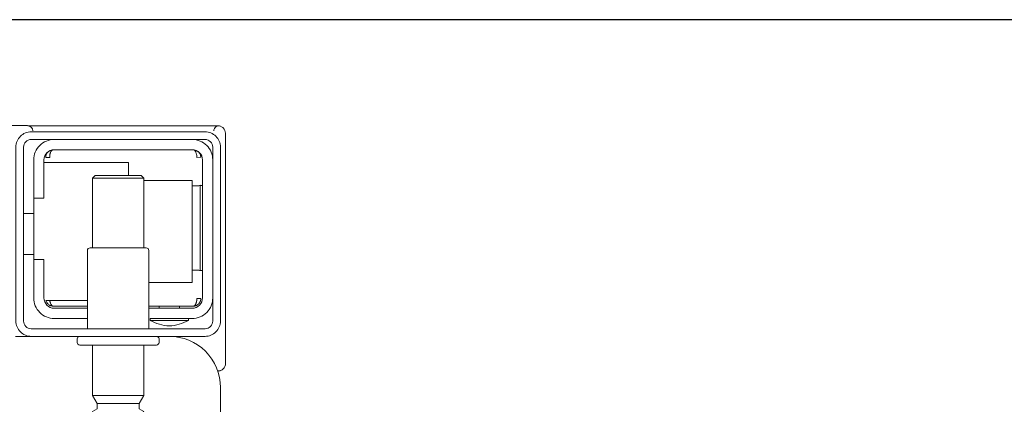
# Model space of a CAD drawing. Header units: millimetres. Extents: x -1893473 to 1546619, y -568027 to 942944.
# Tile 228 of 256: x 167630 to 167823, y -495447 to -495372. Entities that reach past the tile are written whole.
import ezdxf
from ezdxf.enums import TextEntityAlignment as Align

# ---------------------------------------------------------------- set-up
doc = ezdxf.new("R2010")
doc.units = ezdxf.units.MM
doc.header["$LTSCALE"] = 0.2
doc.layers.get('0').update_dxf_attribs({"lineweight": 0})
for name, color, linetype, lineweight in [('!! 0_Opis_pom', 9, 'Continuous', 13), ('!! 1_OPIS POM NOWE', 140, 'Continuous', 5), ('P-Opis nadproża', 150, 'Continuous', 9)]:
    doc.layers.add(name, color=color, linetype=linetype, lineweight=lineweight)
doc.layers.add('!! 1_zabudowa GK', color=33, linetype='Continuous')
doc.layers.add('!!_@ wypos sanit nd', color=7, linetype='Continuous', lineweight=0, plot=False)
doc.styles.add('ARIAL', font='tahoma.ttf')

# ---------------------------------------------------------------- blocks, each defined once
blk = doc.blocks.new('A$C4ebe9e89')
for points in [[(-0.15993, 0.04968), (-0.17248, 0.04968, 0.405519), (-0.172, 0.05018), (-0.172, 0.05088, 0.414214), (-0.1725, 0.05138), (-0.1875, 0.05138, 0.414214), (-0.188, 0.05088), (-0.188, 0.05018, 0.405519), (-0.18751, 0.04968), (-0.19, 0.04968, -0.414214), (-0.2, 0.05968), (-0.2, 0.13968, -0.266001), (-0.19506, 0.1483)], [(-0.185, 0.06836), (-0.185, 0.06812, -0.050055), (-0.18485, 0.06786), (-0.18364, 0.06745, -0.719897), (-0.18364, 0.06707), (-0.18485, 0.06666, -0.050055), (-0.185, 0.0664), (-0.185, 0.06612, -0.050055), (-0.18485, 0.06586), (-0.18364, 0.06545, -0.719897), (-0.18364, 0.06507), (-0.18485, 0.06466, -0.050055), (-0.185, 0.0644), (-0.1841, 0.06388), (-0.1841, 0.06282), (-0.185, 0.06126), (-0.185, 0.05138)], [(-0.175, 0.06836), (-0.175, 0.06812, 0.050055), (-0.17514, 0.06786), (-0.17636, 0.06745, 0.719897), (-0.17636, 0.06707), (-0.17514, 0.06666, 0.050055), (-0.175, 0.0664), (-0.175, 0.06612, 0.050055), (-0.17514, 0.06586), (-0.17636, 0.06545, 0.719897), (-0.17636, 0.06507), (-0.17514, 0.06466, 0.050055), (-0.175, 0.0644), (-0.1759, 0.06388), (-0.1759, 0.06282), (-0.175, 0.06126), (-0.175, 0.05138)], [(-0.20011, 0.05634, 0.091301), (-0.20055, 0.05604, 0.198909), (-0.20099, 0.05497)], [(-0.19944, 0.0564, 0.170835), (-0.20011, 0.05634)], [(-0.186, 0.04818), (-0.186, 0.03288, 0.414214), (-0.1855, 0.03238), (-0.1745, 0.03238, 0.414214), (-0.174, 0.03288), (-0.174, 0.04818)], [(-0.1985, 0.04218, -0.414214), (-0.1945, 0.04618), (-0.18625, 0.04618), (-0.18625, 0.04656), (-0.19375, 0.04656), (-0.19375, 0.04618)], [(-0.18625, 0.04656, 0.119096), (-0.19, 0.04764, 0.119096), (-0.19375, 0.04656)], [(-0.174, 0.04618), (-0.1675, 0.04618, -0.414214), (-0.1635, 0.04218), (-0.16353, 0.04268)], [(-0.186, 0.04418), (-0.1945, 0.04418, 0.414214), (-0.1965, 0.04218), (-0.1965, 0.01518, 0.414214), (-0.1945, 0.01318), (-0.1675, 0.01318, 0.414214), (-0.1655, 0.01518), (-0.1655, 0.02268), (-0.1635, 0.02268), (-0.1635, 0.04218)], [(-0.1635, 0.03468), (-0.1655, 0.03468), (-0.1655, 0.04218, 0.414214), (-0.1675, 0.04418), (-0.174, 0.04418)], [(-0.1945, 0.02025), (-0.19515, 0.02024), (-0.19542, 0.02024), (-0.1956, 0.02024), (-0.19567, 0.02024, 0.116465), (-0.19589, 0.02018), (-0.19601, 0.02013), (-0.19601, 0.03683), (-0.19589, 0.03678, 0.116465), (-0.19567, 0.03672), (-0.19542, 0.03672), (-0.19515, 0.03672), (-0.1945, 0.03671)], [(-0.1675, 0.01118, 0.414214), (-0.1635, 0.01518), (-0.1635, 0.02268)], [(-0.1985, 0.01518, 0.414214), (-0.1945, 0.01118)], [(-0.20099, 0.00998, 0.198909), (-0.20055, 0.00892, 0.091301), (-0.20011, 0.00862)], [(-0.1633, 0.00948, 0.412536), (-0.1623, 0.00848), (-0.1125, 0.00848), (-0.11221, 0.00851), (-0.11193, 0.0086), (-0.11168, 0.00873), (-0.11145, 0.00892), (-0.11126, 0.00914), (-0.11112, 0.0094), (-0.11104, 0.00968)], [(-0.16237, 0.00849), (-0.16249, 0.00849), (-0.16269, 0.00849), (-0.16294, 0.00849), (-0.16323, 0.00849), (-0.16357, 0.00849), (-0.16393, 0.00849), (-0.16428, 0.00849), (-0.19771, 0.00849), (-0.19841, 0.00849), (-0.19903, 0.00849), (-0.19948, 0.00849), (-0.19961, 0.00849), (-0.19973, 0.00851), (-0.19984, 0.00853), (-0.20003, 0.00859, 0.517033), (-0.1987, 0.00952)]]:
    blk.add_lwpolyline(points, format="xyb")
for points in [[(-0.1759, 0.06282), (-0.1841, 0.06282)], [(-0.175, 0.06126), (-0.185, 0.06126)], [(-0.20001, 0.05638), (-0.19987, 0.05642), (-0.19976, 0.05645), (-0.19962, 0.05647), (-0.19948, 0.05647)], [(-0.20099, 0.05497), (-0.20099, 0.00998)], [(-0.19478, 0.04378), (-0.186, 0.04378)], [(-0.192, 0.04418), (-0.192, 0.04378)], [(-0.188, 0.04418), (-0.188, 0.04378)], [(-0.16664, 0.04268), (-0.16666, 0.04284), (-0.16669, 0.04295), (-0.16672, 0.04306), (-0.16675, 0.04316), (-0.16679, 0.04326), (-0.16683, 0.04337), (-0.16689, 0.04346), (-0.16694, 0.04355), (-0.16701, 0.04363), (-0.1671, 0.0437), (-0.16718, 0.04375), (-0.16728, 0.04378), (-0.16718, 0.04377), (-0.16708, 0.04376), (-0.16696, 0.04373), (-0.16686, 0.0437), (-0.16677, 0.04367), (-0.16666, 0.04362), (-0.16657, 0.04357), (-0.16646, 0.0435), (-0.16636, 0.04342), (-0.16627, 0.04334), (-0.16618, 0.04324), (-0.1661, 0.04314), (-0.16603, 0.04303), (-0.16597, 0.04292), (-0.16592, 0.0428), (-0.16588, 0.04268), (-0.174, 0.04268)], [(-0.174, 0.04378), (-0.16722, 0.04378)], [(-0.185, 0.01918), (-0.1945, 0.01918), (-0.1945, 0.03918), (-0.186, 0.03918)], [(-0.19591, 0.03679), (-0.19602, 0.03679), (-0.19616, 0.03679), (-0.19632, 0.03679), (-0.1965, 0.03679)], [(-0.1615, 0.03368), (-0.1635, 0.03368)], [(-0.185, 0.03238), (-0.185, 0.01876), (-0.1845, 0.01826), (-0.1755, 0.01826), (-0.175, 0.01876), (-0.175, 0.03238)], [(-0.1615, 0.02568), (-0.1635, 0.02568)], [(-0.1965, 0.02017), (-0.19632, 0.02017), (-0.19616, 0.02017), (-0.19602, 0.02017), (-0.19591, 0.02017)], [(-0.175, 0.01876), (-0.185, 0.01876)], [(-0.182, 0.01826), (-0.182, 0.01568), (-0.1655, 0.01568)], [(-0.16636, 0.01353), (-0.16625, 0.01364), (-0.16618, 0.01371), (-0.16612, 0.01379), (-0.16606, 0.01388), (-0.166, 0.01398), (-0.16596, 0.01407), (-0.16592, 0.01417), (-0.16589, 0.01428), (-0.16586, 0.01438), (-0.16584, 0.01449), (-0.16583, 0.01459), (-0.16583, 0.01469), (-0.16593, 0.01468), (-0.16606, 0.01468), (-0.1663, 0.01468), (-0.1664, 0.01468), (-0.16651, 0.01468), (-0.16661, 0.01468), (-0.16661, 0.01458), (-0.16662, 0.01448), (-0.16663, 0.01438), (-0.16664, 0.01428), (-0.16665, 0.01418), (-0.16667, 0.01407), (-0.1667, 0.01397), (-0.16673, 0.01387), (-0.16676, 0.01377), (-0.1668, 0.01366), (-0.16685, 0.01356), (-0.1669, 0.01347), (-0.16697, 0.01338), (-0.16704, 0.01331), (-0.16712, 0.01325), (-0.16725, 0.01318), (-0.19475, 0.01318), (-0.19493, 0.01328), (-0.19501, 0.01336), (-0.19507, 0.01344), (-0.19513, 0.01353), (-0.19518, 0.01363), (-0.19522, 0.01372), (-0.19526, 0.01383), (-0.19529, 0.01393), (-0.19532, 0.01405), (-0.19534, 0.01415), (-0.19536, 0.01425), (-0.19537, 0.01435), (-0.19538, 0.01446), (-0.19538, 0.01458), (-0.19539, 0.01468), (-0.19617, 0.01467), (-0.19616, 0.01456), (-0.19615, 0.01446), (-0.19613, 0.01435), (-0.1961, 0.01425), (-0.19607, 0.01415), (-0.19603, 0.01405), (-0.19598, 0.01395), (-0.19592, 0.01386), (-0.19586, 0.01377), (-0.19579, 0.01369), (-0.19571, 0.01361), (-0.19563, 0.01353)]]:
    blk.add_lwpolyline(points)
for points in [[(-0.2, 0.01268), (-0.2, 0.04668, -0.414214), (-0.197, 0.04968), (-0.163, 0.04968, -0.414214), (-0.16, 0.04668), (-0.16, 0.01268, -0.414214), (-0.163, 0.00968), (-0.197, 0.00968, -0.414214)], [(-0.1615, 0.04668), (-0.1615, 0.01268, -0.414214), (-0.163, 0.01118), (-0.197, 0.01118, -0.414214), (-0.1985, 0.01268), (-0.1985, 0.04668, -0.414214), (-0.197, 0.04818), (-0.163, 0.04818, -0.414214)]]:
    blk.add_lwpolyline(points, format="xyb", close=True)
blk.add_lwpolyline([(-0.19467, 0.04378), (-0.19466, 0.04378), (-0.19466, 0.04378), (-0.19466, 0.04378), (-0.19466, 0.04378), (-0.19466, 0.04378), (-0.19466, 0.04378), (-0.19466, 0.04378), (-0.19466, 0.04378), (-0.19466, 0.04378), (-0.19466, 0.04378), (-0.19466, 0.04378), (-0.19466, 0.04378), (-0.19466, 0.04378), (-0.19466, 0.04378), (-0.19466, 0.04378), (-0.19466, 0.04378), (-0.19467, 0.04378), (-0.19467, 0.04378), (-0.19467, 0.04378), (-0.19467, 0.04378), (-0.19468, 0.04378), (-0.19468, 0.04378), (-0.19469, 0.04378), (-0.1947, 0.04378), (-0.1947, 0.04378), (-0.19471, 0.04378), (-0.19471, 0.04378), (-0.19471, 0.04378), (-0.19471, 0.04378), (-0.19472, 0.04378), (-0.19472, 0.04378), (-0.19472, 0.04377), (-0.19472, 0.04377), (-0.19473, 0.04377), (-0.19473, 0.04377), (-0.19473, 0.04377), (-0.19473, 0.04377), (-0.19473, 0.04377), (-0.19473, 0.04377), (-0.19474, 0.04377), (-0.19474, 0.04377), (-0.19474, 0.04377), (-0.19474, 0.04377), (-0.19474, 0.04377), (-0.19475, 0.04377), (-0.19475, 0.04377), (-0.19475, 0.04377), (-0.19475, 0.04377), (-0.19476, 0.04377), (-0.19476, 0.04377), (-0.19476, 0.04377), (-0.19477, 0.04376), (-0.19477, 0.04376), (-0.19477, 0.04376), (-0.19478, 0.04376), (-0.19479, 0.04376), (-0.19479, 0.04376), (-0.1948, 0.04375), (-0.19481, 0.04375), (-0.19481, 0.04375), (-0.19482, 0.04374), (-0.19483, 0.04374), (-0.19483, 0.04374), (-0.19484, 0.04373), (-0.19485, 0.04373), (-0.19485, 0.04373), (-0.19486, 0.04372), (-0.19487, 0.04372), (-0.19488, 0.04371), (-0.19488, 0.04371), (-0.19489, 0.0437), (-0.1949, 0.0437), (-0.1949, 0.04369), (-0.19491, 0.04369), (-0.19492, 0.04368), (-0.19493, 0.04368), (-0.19493, 0.04367), (-0.19494, 0.04367), (-0.19495, 0.04366), (-0.19495, 0.04366), (-0.19496, 0.04365), (-0.19497, 0.04364), (-0.19497, 0.04364), (-0.19498, 0.04363), (-0.19499, 0.04362), (-0.19499, 0.04362), (-0.195, 0.04361), (-0.19501, 0.0436), (-0.19501, 0.04359), (-0.19502, 0.04359), (-0.19503, 0.04358), (-0.19503, 0.04357), (-0.19504, 0.04356), (-0.19504, 0.04356), (-0.19505, 0.04355), (-0.19506, 0.04354), (-0.19506, 0.04353), (-0.19507, 0.04352), (-0.19508, 0.04351), (-0.19508, 0.0435), (-0.19509, 0.04349), (-0.19509, 0.04349), (-0.1951, 0.04348), (-0.19511, 0.04347), (-0.19511, 0.04346), (-0.19512, 0.04345), (-0.19512, 0.04344), (-0.19513, 0.04343), (-0.19513, 0.04342), (-0.19514, 0.04341), (-0.19515, 0.0434), (-0.19515, 0.04339), (-0.19516, 0.04338), (-0.19516, 0.04337), (-0.19517, 0.04336), (-0.19517, 0.04334), (-0.19518, 0.04333), (-0.19518, 0.04332), (-0.19519, 0.04331), (-0.19519, 0.0433), (-0.1952, 0.04329), (-0.1952, 0.04328), (-0.19521, 0.04327), (-0.19521, 0.04325), (-0.19522, 0.04324), (-0.19522, 0.04323), (-0.19523, 0.04322), (-0.19523, 0.04321), (-0.19524, 0.04319), (-0.19524, 0.04318), (-0.19525, 0.04317), (-0.19525, 0.04316), (-0.19526, 0.04313), (-0.19527, 0.04311), (-0.19527, 0.04308), (-0.19528, 0.04306), (-0.19529, 0.04303), (-0.1953, 0.043), (-0.1953, 0.04298), (-0.19531, 0.04295), (-0.19532, 0.04292), (-0.19532, 0.0429), (-0.19533, 0.04287), (-0.19533, 0.04285), (-0.19534, 0.04282), (-0.19534, 0.04279), (-0.19535, 0.04277), (-0.19535, 0.04274), (-0.19536, 0.04271), (-0.19536, 0.04269), (-0.19536, 0.04266), (-0.19537, 0.04263), (-0.19537, 0.04261), (-0.19537, 0.04258), (-0.19537, 0.04257), (-0.19537, 0.04256), (-0.19537, 0.04255), (-0.19537, 0.04255), (-0.19537, 0.04254), (-0.19538, 0.04253), (-0.19538, 0.04253), (-0.19538, 0.04252), (-0.19538, 0.04252), (-0.19538, 0.04251), (-0.19538, 0.04251), (-0.19538, 0.0425), (-0.19538, 0.04249), (-0.19538, 0.04249), (-0.19538, 0.04248), (-0.19538, 0.04248), (-0.19538, 0.04248), (-0.19538, 0.04247), (-0.19538, 0.04247), (-0.19538, 0.04246), (-0.19538, 0.04246), (-0.19538, 0.04246), (-0.19538, 0.04245), (-0.19538, 0.04245), (-0.19538, 0.04245), (-0.19538, 0.04244), (-0.19538, 0.04244), (-0.19538, 0.04244), (-0.19538, 0.04244), (-0.19538, 0.04243), (-0.19538, 0.04243), (-0.19538, 0.04243), (-0.19538, 0.04242), (-0.19538, 0.04242), (-0.19538, 0.04241), (-0.19538, 0.04241), (-0.19538, 0.0424), (-0.19538, 0.0424), (-0.19538, 0.04239), (-0.19538, 0.04239), (-0.19538, 0.04239), (-0.19538, 0.04238), (-0.19538, 0.04238), (-0.19538, 0.04237), (-0.19538, 0.04237), (-0.19538, 0.04236), (-0.19538, 0.04236), (-0.19538, 0.04235), (-0.19538, 0.04235), (-0.19538, 0.04234), (-0.19538, 0.04234), (-0.19538, 0.04234), (-0.19538, 0.04233), (-0.19538, 0.04232), (-0.19538, 0.04232), (-0.19538, 0.04231), (-0.19538, 0.04231), (-0.19538, 0.04231), (-0.19538, 0.0423), (-0.19538, 0.0423), (-0.19538, 0.04229), (-0.19538, 0.04229), (-0.19538, 0.04229), (-0.19538, 0.04229), (-0.19538, 0.04228), (-0.19538, 0.04228), (-0.19538, 0.04228), (-0.19538, 0.04228), (-0.19539, 0.04228), (-0.19539, 0.04228), (-0.19539, 0.04228), (-0.19539, 0.04227), (-0.19539, 0.04227), (-0.1954, 0.04227), (-0.1954, 0.04227), (-0.1954, 0.04227), (-0.1954, 0.04227), (-0.19541, 0.04227), (-0.19541, 0.04227), (-0.19542, 0.04227), (-0.19542, 0.04227), (-0.19543, 0.04228), (-0.19544, 0.04228), (-0.19545, 0.04228), (-0.19545, 0.04228), (-0.19546, 0.04228), (-0.19546, 0.04228), (-0.19546, 0.04228), (-0.19547, 0.04228), (-0.19548, 0.04228), (-0.19549, 0.04228), (-0.19549, 0.04228), (-0.1955, 0.04228), (-0.19551, 0.04228), (-0.19552, 0.04228), (-0.19553, 0.04228), (-0.19554, 0.04228), (-0.19555, 0.04228), (-0.19556, 0.04228), (-0.19557, 0.04228), (-0.19558, 0.04228), (-0.19559, 0.04228), (-0.19561, 0.04228), (-0.19563, 0.04228), (-0.19565, 0.04228), (-0.19568, 0.04228), (-0.1957, 0.04228), (-0.19574, 0.04228), (-0.19576, 0.04228), (-0.19578, 0.04228), (-0.19595, 0.04228), (-0.19596, 0.04228), (-0.19598, 0.04228), (-0.19599, 0.04228), (-0.196, 0.04228), (-0.19602, 0.04228), (-0.19603, 0.04228), (-0.19604, 0.04228), (-0.19605, 0.04228), (-0.19606, 0.04228), (-0.19607, 0.04228), (-0.19608, 0.04228), (-0.19609, 0.04228), (-0.1961, 0.04228), (-0.19611, 0.04228), (-0.19612, 0.04228), (-0.19613, 0.04229), (-0.19613, 0.04229), (-0.19614, 0.04229), (-0.19614, 0.04229), (-0.19615, 0.04229), (-0.19615, 0.04229), (-0.19615, 0.04229), (-0.19615, 0.04229), (-0.19616, 0.04229), (-0.19616, 0.04229), (-0.19616, 0.04228), (-0.19616, 0.04228), (-0.19616, 0.04228), (-0.19616, 0.04228), (-0.19616, 0.04228), (-0.19616, 0.04228), (-0.19616, 0.04227), (-0.19616, 0.04227), (-0.19616, 0.04227), (-0.19617, 0.04227), (-0.19617, 0.04227), (-0.19617, 0.04227), (-0.19617, 0.04227), (-0.19617, 0.04227), (-0.19617, 0.04227), (-0.19617, 0.04227), (-0.19617, 0.04228), (-0.19617, 0.04228), (-0.19617, 0.04228), (-0.19617, 0.04229), (-0.19617, 0.04229), (-0.19617, 0.04229), (-0.19617, 0.0423), (-0.19617, 0.04231), (-0.19617, 0.04232), (-0.19617, 0.04233), (-0.19617, 0.04234), (-0.19616, 0.04234), (-0.19616, 0.04234), (-0.19616, 0.04235), (-0.19616, 0.04235), (-0.19616, 0.04236), (-0.19616, 0.04236), (-0.19616, 0.04237), (-0.19616, 0.04238), (-0.19616, 0.04239), (-0.19616, 0.04239), (-0.19616, 0.0424), (-0.19616, 0.0424), (-0.19616, 0.04241), (-0.19616, 0.04241), (-0.19616, 0.04241), (-0.19616, 0.04242), (-0.19616, 0.04242), (-0.19616, 0.04243), (-0.19616, 0.04243), (-0.19616, 0.04244), (-0.19616, 0.04244), (-0.19616, 0.04245), (-0.19616, 0.04245), (-0.19616, 0.04246), (-0.19616, 0.04246), (-0.19615, 0.04246), (-0.19615, 0.04246), (-0.19615, 0.04247), (-0.19615, 0.04247), (-0.19615, 0.04248), (-0.19615, 0.04248), (-0.19615, 0.04248), (-0.19615, 0.04249), (-0.19615, 0.04249), (-0.19615, 0.0425), (-0.19615, 0.04251), (-0.19615, 0.04251), (-0.19615, 0.04252), (-0.19615, 0.04252), (-0.19614, 0.04253), (-0.19614, 0.04254), (-0.19614, 0.04254), (-0.19614, 0.04255), (-0.19614, 0.04256), (-0.19614, 0.04256), (-0.19614, 0.04257), (-0.19614, 0.04258), (-0.19613, 0.04259), (-0.19613, 0.0426), (-0.19613, 0.0426), (-0.19613, 0.04261), (-0.19612, 0.04263), (-0.19612, 0.04264), (-0.19612, 0.04266), (-0.19611, 0.04268), (-0.19611, 0.04269), (-0.1961, 0.04271), (-0.1961, 0.04273), (-0.19609, 0.04274), (-0.19609, 0.04276), (-0.19608, 0.04277), (-0.19608, 0.04279), (-0.19607, 0.04281), (-0.19606, 0.04282), (-0.19606, 0.04284), (-0.19605, 0.04285), (-0.19605, 0.04287), (-0.19604, 0.04288), (-0.19603, 0.0429), (-0.19602, 0.04291), (-0.19602, 0.04293), (-0.19601, 0.04295), (-0.196, 0.04296), (-0.19599, 0.04298), (-0.19599, 0.04299), (-0.19598, 0.043), (-0.19597, 0.04302), (-0.19596, 0.04303), (-0.19595, 0.04305), (-0.19595, 0.04306), (-0.19594, 0.04308), (-0.19593, 0.04309), (-0.19592, 0.04311), (-0.19591, 0.04312), (-0.1959, 0.04313), (-0.19589, 0.04315), (-0.19588, 0.04316), (-0.19587, 0.04317), (-0.19586, 0.04319), (-0.19585, 0.0432), (-0.19584, 0.04321), (-0.19583, 0.04323), (-0.19582, 0.04324), (-0.19581, 0.04325), (-0.1958, 0.04327), (-0.19578, 0.04328), (-0.19577, 0.04329), (-0.19576, 0.0433), (-0.19575, 0.04332), (-0.19574, 0.04333), (-0.19573, 0.04334), (-0.19571, 0.04335), (-0.1957, 0.04336), (-0.19569, 0.04338), (-0.19568, 0.04339), (-0.19567, 0.0434), (-0.19565, 0.04341), (-0.19564, 0.04342), (-0.19563, 0.04343), (-0.19561, 0.04344), (-0.1956, 0.04345), (-0.19559, 0.04346), (-0.19557, 0.04347), (-0.19556, 0.04348), (-0.19555, 0.04349), (-0.19553, 0.0435), (-0.19552, 0.04351), (-0.19551, 0.04352), (-0.19549, 0.04353), (-0.19548, 0.04354), (-0.19546, 0.04355), (-0.19545, 0.04356), (-0.19543, 0.04357), (-0.19542, 0.04358), (-0.19541, 0.04358), (-0.19539, 0.04359), (-0.19538, 0.0436), (-0.19536, 0.04361), (-0.19535, 0.04362), (-0.19533, 0.04362), (-0.19532, 0.04363), (-0.1953, 0.04364), (-0.19529, 0.04365), (-0.19527, 0.04365), (-0.19525, 0.04366), (-0.19524, 0.04367), (-0.19522, 0.04367), (-0.19521, 0.04368), (-0.19519, 0.04368), (-0.19518, 0.04369), (-0.19516, 0.0437), (-0.19514, 0.0437), (-0.19513, 0.04371), (-0.19511, 0.04371), (-0.1951, 0.04372), (-0.19508, 0.04372), (-0.19506, 0.04373), (-0.19505, 0.04373), (-0.19503, 0.04373), (-0.19501, 0.04374), (-0.195, 0.04374), (-0.19498, 0.04375), (-0.19496, 0.04375), (-0.19495, 0.04375), (-0.19493, 0.04376), (-0.19491, 0.04376), (-0.19491, 0.04376), (-0.1949, 0.04376), (-0.19489, 0.04376), (-0.19488, 0.04376), (-0.19487, 0.04377), (-0.19486, 0.04377), (-0.19485, 0.04377), (-0.19483, 0.04377), (-0.19482, 0.04377), (-0.19481, 0.04377), (-0.1948, 0.04377), (-0.19479, 0.04377), (-0.19479, 0.04377), (-0.19478, 0.04377), (-0.19478, 0.04378), (-0.19477, 0.04378), (-0.19476, 0.04378), (-0.19475, 0.04378), (-0.19475, 0.04378), (-0.19474, 0.04378), (-0.19474, 0.04378), (-0.19473, 0.04378), (-0.19473, 0.04378), (-0.19471, 0.04378), (-0.1947, 0.04378), (-0.1947, 0.04378), (-0.19469, 0.04378), (-0.19469, 0.04378), (-0.19469, 0.04378), (-0.19469, 0.04378), (-0.19469, 0.04378), (-0.19468, 0.04378), (-0.19468, 0.04378), (-0.19468, 0.04378), (-0.19467, 0.04378), (-0.19467, 0.04378), (-0.19467, 0.04378), (-0.19467, 0.04378)], close=True)
blk = doc.blocks.new('A$C2EB40A8D')
at = {"layer": '!! 1_zabudowa GK'}
blk.add_lwpolyline([(6407.5648, -969.98603), (3298.87011, -969.98603)], dxfattribs=at)
at = {"layer": '!!_@ wypos sanit nd', "xscale": 1000, "yscale": 1000, "zscale": 1000, "rotation": 180}
blk.add_blockref('A$C4ebe9e89', (3801.52528, -982.22497), dxfattribs=at)
at = {"layer": '!! 0_Opis_pom', "ltscale": 0.7, "style": 'ARIAL'}
for tag, p in [('B1,21', (-891.77727, 31796.97458)), ('A1,16', (-13651.31084, 31587.95236)), ('B1,19', (-5798.61305, 31587.22944)), ('B1/17', (-9701.43347, 31565.05244)), ('1,23', (10805.41388, 31565.05244)), ('1,22', (4526.58954, 31507.65132)), ('A1,1', (-16866.13618, 31459.3792)), ('B1,18', (-7791.62894, 31330.08444)), ('B1,20', (-2961.4347, 31167.05787)), ('A1,6', (-19287.17717, 30923.71998)), ('B1,1', (14135.63445, 30913.92963)), ('B1,3', (17346.74696, 30023.81022)), ('B1,4', (29817.71501, 29157.67457)), ('A1,5', (-23454.5385, 28820.77901)), ('A1,2', (-17502.57721, 28602.57524)), ('B1,2D', (2616.16402, 28559.52261)), ('A1,15', (-13651.31084, 28261.46046)), ('B1,4', (29883.58177, 28158.35876)), ('B1,2B', (18801.54781, 27650.12382)), ('B1,2A', (13086.7373, 27376.04393)), ('A1,3', (-16846.27912, 25980.40356)), ('B1,8', (9089.53994, 25356.27639)), ('B1,6', (31915.87888, 23754.79829)), ('A1,4', (-24010.17576, 23559.17399)), ('B1,14', (-11621.32288, 23261.44183)), ('B1,13', (-3080.55208, 22924.09997)), ('B1,5', (29245.49088, 22896.69268)), ('B1,10', (3982.60923, 22874.21277)), ('B1,9', (5634.43488, 22623.92098)), ('B1,2C', (13327.26639, 22378.5328)), ('B1,7', (16398.41175, 22348.28836)), ('B1,11', (5553.20442, 20939.83877)), ('B1,12', (3693.27174, 20628.72148)), ('C1,3', (5969.08376, 16336.01084)), ('C1,2', (11955.93711, 11671.55655)), ('C1,1', (15659.17205, 11415.94196)), ('C1,4', (5140.00888, 9205.5831)), ('C1,5', (5680.4486, 6154.54995)), ('C1,10', (16327.05085, 6080.66085)), ('C1,9', (16526.57171, 3173.45283)), ('C1,6', (6367.37903, 2771.84181)), ('D0,18', (-1981.87701, -110.73158)), ('D0,7', (-13531.42299, -1159.67649)), ('C1,7', (7275.77161, -1303.00991)), ('D0,17', (2064.87671, -1345.69113)), ('D0,3', (-9324.21674, -1442.63631)), ('D0,6', (-17529.61851, -1957.37463)), ('D0,10', (-21369.4432, -2140.60378)), ('D,09', (-12990.08379, -2746.32902)), ('D0,2', (-5516.19514, -3101.87722)), ('D0,16', (2266.73061, -3284.15369)), ('D0,8', (-14357.79539, -3567.69719)), ('D0,5', (-10461.54478, -3629.26575)), ('D0,4', (-8396.53404, -4353.7937)), ('D0,15', (1974.41895, -5205.84774)), ('D0,1', (-5633.49598, -5662.48534)), ('D0,11', (-23334.09291, -6045.78706)), ('D0,12', (-22436.85763, -9302.9678)), ('D0,13', (-22436.85763, -11581.16526)), ('D0,14', (-13645.94445, -11884.57769))]:
    blk.add_attdef(tag, text='', height=119.68, dxfattribs=at).set_placement(p, align=Align.MIDDLE_CENTER)
at = {"layer": '!! 1_OPIS POM NOWE', "style": 'ARIAL'}
for tag, p in [('C1.7A', (7769.3756, 685.765)), ('C1.7C', (7655.80151, -2045.04756)), ('C1.8B', (10935.93068, -2107.41983)), ('C1.8A', (13897.39715, -2120.69016)), ('C1.7B', (8274.43201, -3270.18959)), ('E1.2', (16701.02923, -5331.07351)), ('E1.5E', (21974.23379, -5463.99012)), ('E1.5D', (24989.27391, -5785.36474)), ('E1.1', (8357.81567, -5851.01076)), ('E1.5C', (25222.53959, -6394.64172)), ('E1.5B', (27694.70831, -7009.86571)), ('E1.6', (5279.46063, -8141.28746)), ('E1.5A', (25547.9555, -8495.18994)), ('E1.5G', (23977.19473, -9792.46695)), ('E1.5F', (22414.7084, -9822.66389)), ('E1,4', (13935.69867, -10458.20073)), ('E1.5L', (28030.8296, -11267.7725)), ('E1.3', (5639.18862, -11994.01941)), ('E1.5H', (23988.49716, -12231.38049)), ('E1.5K', (27714.73934, -12977.98364)), ('E1.5I', (22290.68736, -13989.9049)), ('E1.5J', (27095.71534, -16088.17469))]:
    blk.add_attdef(tag, text='', height=119.68, dxfattribs=at).set_placement(p, align=Align.MIDDLE_CENTER)

msp = doc.modelspace()

# ---------------------------------------------------------------- block references
at = {"layer": 'P-Opis nadproża', "color": 4}
msp.add_blockref('A$C2EB40A8D', (163667.94092, -494401.63474), dxfattribs=at)

doc.saveas('drawing.dxf')
